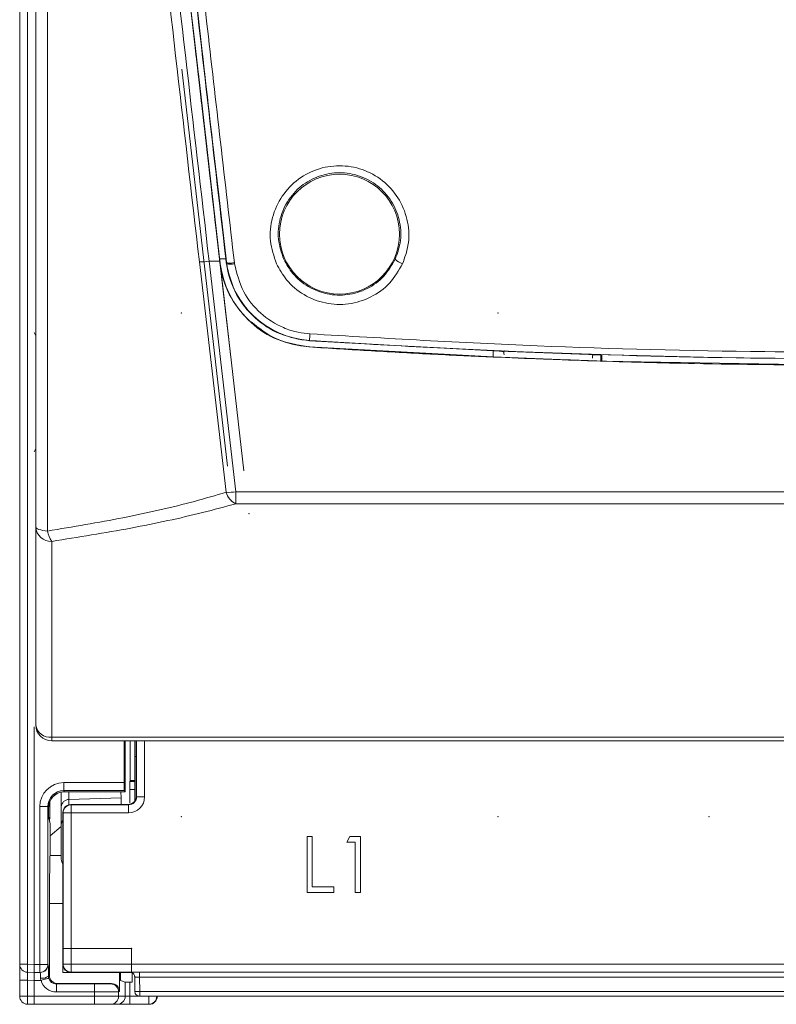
# Model space of a CAD drawing. Header units: metres. Extents: x 7168 to 12828, y 1523 to 3619.
# Tile 76 of 133: x 12034.58 to 12039.31, y 2235.52 to 2241.68. Entities that reach past the tile are written whole.
import ezdxf

# ---------------------------------------------------------------- set-up
doc = ezdxf.new("R2010")
doc.units = ezdxf.units.M
doc.linetypes.add('CENTERX2', pattern=[4, 2.5, -0.5, 0.5, -0.5])

msp = doc.modelspace()

# ---------------------------------------------------------------- linework, layer by layer
at = {"color": 7, "linetype": 'CENTERX2', "lineweight": 0}
for p, q in [((12034.6831, 2249.3225, -17586.4959), (12035.9066, 2238.6725, -17586.4959)), ((12034.7872, 2249.2925, -17586.4959), (12036.0164, 2238.5934, -17586.4959))]:
    msp.add_line(p, q, dxfattribs=at)
at = {"color": 7, "linetype": 'Continuous', "lineweight": 0}
for p, q in [((12035.0179, 2247.284, -17586.4959), (12035.8355, 2240.1675, -17586.4959)), ((12034.5831, 2235.7744, -17586.4959), (12034.5831, 2246.9144, -17586.4959)), ((12034.6322, 2246.9144, -17586.4959), (12034.6322, 2235.7744, -17586.4959)), ((12035.5905, 2242.3006, -17586.4959), (12035.6716, 2241.5943, -17586.4959)), ((12035.735, 2241.3929, -17586.4959), (12035.6804, 2241.8682, -17586.4959)), ((12035.6716, 2241.5943, -17586.4959), (12035.7525, 2240.8899, -17586.4959)), ((12035.7812, 2240.9904, -17586.4959), (12035.735, 2241.3929, -17586.4959)), ((12035.8274, 2240.5886, -17586.4959), (12035.7812, 2240.9904, -17586.4959)), ((12035.7525, 2240.8899, -17586.4959), (12035.8332, 2240.1878, -17586.4959)), ((12035.8734, 2240.1878, -17586.4959), (12035.8274, 2240.5886, -17586.4959)), ((12035.874, 2238.7271, -17586.4959), (12035.7066, 2240.1688, -17586.4959)), ((12035.834, 2240.1725, -17586.4959), (12035.7678, 2240.1725, -17586.4959)), ((12035.7678, 2240.1725, -17586.4959), (12035.9355, 2238.7294, -17586.4959)), ((12035.8323, 2240.1877, -17586.4959), (12035.8332, 2240.1878, -17586.4959)), ((12035.8332, 2240.1878, -17586.4959), (12035.8355, 2240.1675, -17586.4959)), ((12035.8717, 2240.1878, -17586.4959), (12035.8332, 2240.1878, -17586.4959)), ((12035.8355, 2240.1675, -17586.4959), (12035.8346, 2240.1674, -17586.4959)), ((12035.8355, 2240.1675, -17586.4959), (12035.9038, 2239.5732, -17586.4959)), ((12035.8744, 2240.1644, -17586.4959), (12035.8717, 2240.1878, -17586.4959)), ((12035.8742, 2240.1809, -17586.4959), (12035.8734, 2240.1878, -17586.4959)), ((12035.8753, 2240.1721, -17586.4959), (12035.8742, 2240.1809, -17586.4959)), ((12035.8757, 2240.1646, -17586.4959), (12035.8744, 2240.1644, -17586.4959)), ((12035.8757, 2240.1646, -17586.4959), (12035.8757, 2240.1646, -17586.4959)), ((12035.8766, 2240.1578, -17586.4959), (12035.8757, 2240.1646, -17586.4959)), ((12035.9253, 2240.1634, -17586.4959), (12035.9261, 2240.1572, -17586.4959)), ((12034.6831, 2239.7056, -17586.4959), (12034.6731, 2239.7271, -17586.4959)), ((12036.3922, 2239.6373, -17586.4959), (12036.3921, 2239.6364, -17586.4959)), ((12036.3922, 2239.6373, -17586.4959), (12037.5431, 2239.574, -17586.4959)), ((12036.3948, 2239.6768, -17586.4959), (12036.3947, 2239.6754, -17586.4959)), ((12037.5805, 2239.6107, -17586.4959), (12036.3947, 2239.6754, -17586.4959)), ((12036.9303, 2239.6446, -17586.4959), (12036.3948, 2239.6772, -17586.4959)), ((12037.6131, 2239.611, -17586.4959), (12036.9303, 2239.6446, -17586.4959)), ((12037.543, 2239.5732, -17586.4959), (12037.5431, 2239.574, -17586.4959)), ((12037.5431, 2239.574, -17586.4959), (12037.5431, 2239.6123, -17586.4959)), ((12037.5431, 2239.574, -17586.4959), (12038.2227, 2239.5485, -17586.4959)), ((12037.544, 2239.5749, -17586.4959), (12037.544, 2239.6127, -17586.4959)), ((12038.1956, 2239.5875, -17586.4959), (12037.5805, 2239.6107, -17586.4959)), ((12037.6113, 2239.5955, -17586.4959), (12037.6105, 2239.6039, -17586.4959)), ((12037.6122, 2239.5871, -17586.4959), (12037.6113, 2239.5955, -17586.4959)), ((12038.2772, 2239.5868, -17586.4959), (12037.6131, 2239.611, -17586.4959)), ((12038.1641, 2239.5676, -17586.4959), (12038.1648, 2239.5753, -17586.4959)), ((12038.1648, 2239.5753, -17586.4959), (12038.1656, 2239.583, -17586.4959)), ((12038.2184, 2239.5871, -17586.4959), (12038.1956, 2239.5875, -17586.4959)), ((12038.217, 2239.5495, -17586.4959), (12038.217, 2239.5872, -17586.4959)), ((12038.2218, 2239.5494, -17586.4959), (12038.2218, 2239.5871, -17586.4959)), ((12038.9428, 2239.5708, -17586.4959), (12038.2772, 2239.5868, -17586.4959)), ((12038.164, 2239.5663, -17586.4959), (12038.1641, 2239.5676, -17586.4959)), ((12038.2227, 2239.5485, -17586.4959), (12039.6831, 2239.5229, -17586.4959)), ((12039.6098, 2239.5632, -17586.4959), (12038.9428, 2239.5708, -17586.4959)), ((12034.6831, 2239.0018, -17586.4959), (12034.6731, 2238.9804, -17586.4959)), ((12035.9355, 2238.7294, -17586.4959), (12043.8307, 2238.7294, -17586.4959)), ((12035.9355, 2238.6553, -17586.4959), (12035.9355, 2238.7294, -17586.4959)), ((12043.8307, 2238.6553, -17586.4959), (12035.9355, 2238.6553, -17586.4959)), ((12034.6831, 2238.5114, -17586.4959), (12034.6844, 2238.5069, -17586.4959)), ((12034.6844, 2238.5069, -17586.4959), (12034.6884, 2238.5026, -17586.4959)), ((12034.6884, 2238.5026, -17586.4959), (12034.6948, 2238.4984, -17586.4959)), ((12034.6948, 2238.4984, -17586.4959), (12034.7037, 2238.4946, -17586.4959)), ((12034.7037, 2238.4946, -17586.4959), (12034.7146, 2238.4913, -17586.4959)), ((12034.7146, 2238.4913, -17586.4959), (12034.7273, 2238.4885, -17586.4959)), ((12034.7273, 2238.4885, -17586.4959), (12034.7416, 2238.4863, -17586.4959)), ((12034.7416, 2238.4863, -17586.4959), (12034.7569, 2238.4848, -17586.4959)), ((12034.6731, 2235.7737, -17586.4959), (12034.6731, 2237.2595, -17586.4959)), ((12034.7831, 2237.1946, -17586.4959), (12044.9831, 2237.1946, -17586.4959)), ((12034.7831, 2237.1946, -17586.4959), (12034.7831, 2237.1725, -17586.4959)), ((12044.9831, 2237.1725, -17586.4959), (12034.7831, 2237.1725, -17586.4959)), ((12035.2354, 2236.9105, -17586.4959), (12035.2354, 2237.1725, -17586.4959)), ((12035.2431, 2237.1725, -17586.4959), (12035.2431, 2236.8537, -17586.4959)), ((12035.2738, 2236.9237, -17586.4959), (12035.2738, 2237.1725, -17586.4959)), ((12035.3024, 2237.0737, -17586.4959), (12035.3025, 2237.1725, -17586.4959)), ((12035.3113, 2237.0737, -17586.4959), (12035.3108, 2237.1725, -17586.4959)), ((12035.3143, 2236.8219, -17586.4959), (12035.3143, 2237.1725, -17586.4959)), ((12035.3643, 2237.1725, -17586.4959), (12035.3643, 2236.8219, -17586.4959)), ((12035.3024, 2237.0737, -17586.4959), (12035.3113, 2237.0737, -17586.4959)), ((12035.3024, 2236.7953, -17586.4959), (12035.3024, 2237.0737, -17586.4959)), ((12035.3113, 2236.8237, -17586.4959), (12035.3113, 2237.0737, -17586.4959)), ((12034.859, 2236.8605, -17586.4959), (12034.859, 2236.9105, -17586.4959)), ((12034.859, 2236.9105, -17586.4959), (12035.2354, 2236.9105, -17586.4959)), ((12035.2717, 2236.8674, -17586.4959), (12035.2717, 2236.7829, -17586.4959)), ((12035.3024, 2236.8674, -17586.4959), (12035.2717, 2236.8674, -17586.4959)), ((12035.2738, 2236.9237, -17586.4959), (12035.2723, 2236.9173, -17586.4959)), ((12035.2723, 2236.9173, -17586.4959), (12035.3024, 2236.9173, -17586.4959)), ((12035.3024, 2236.9237, -17586.4959), (12035.2738, 2236.9237, -17586.4959)), ((12034.8431, 2236.7584, -17586.4959), (12034.8431, 2236.8513, -17586.4959)), ((12035.2363, 2236.8605, -17586.4959), (12034.859, 2236.8605, -17586.4959)), ((12034.859, 2236.8605, -17586.4959), (12034.8638, 2236.8537, -17586.4959)), ((12034.8715, 2236.8537, -17586.4959), (12034.8638, 2236.8537, -17586.4959)), ((12035.2431, 2236.8537, -17586.4959), (12034.8715, 2236.8537, -17586.4959)), ((12034.8913, 2236.8537, -17586.4959), (12034.8913, 2236.8053, -17586.4959)), ((12034.8913, 2236.8053, -17586.4959), (12035.2167, 2236.816, -17586.4959)), ((12034.8913, 2236.8053, -17586.4959), (12034.8913, 2236.7723, -17586.4959)), ((12035.2162, 2236.8537, -17586.4959), (12035.2167, 2236.816, -17586.4959)), ((12035.2431, 2236.8537, -17586.4959), (12035.2363, 2236.8605, -17586.4959)), ((12035.3113, 2236.8237, -17586.4959), (12035.3143, 2236.8219, -17586.4959)), ((12035.3143, 2236.8219, -17586.4959), (12035.3643, 2236.8219, -17586.4959)), ((12034.709, 2235.7737, -17586.4959), (12034.709, 2236.7605, -17586.4959)), ((12034.709, 2236.7605, -17586.4959), (12034.759, 2236.7605, -17586.4959)), ((12034.759, 2236.7605, -17586.4959), (12034.759, 2235.7737, -17586.4959)), ((12034.7638, 2236.7538, -17586.4959), (12034.759, 2236.7605, -17586.4959)), ((12034.7638, 2236.7537, -17586.4959), (12034.7638, 2236.7538, -17586.4959)), ((12034.7638, 2236.7538, -17586.4959), (12034.7638, 2236.7538, -17586.4959)), ((12034.7638, 2236.7537, -17586.4959), (12034.7638, 2236.7538, -17586.4959)), ((12034.7638, 2236.6935, -17586.4959), (12034.7638, 2236.7537, -17586.4959)), ((12034.7638, 2236.7537, -17586.4959), (12034.7638, 2236.7537, -17586.4959)), ((12034.7724, 2236.6935, -17586.4959), (12034.7724, 2236.7943, -17586.4959)), ((12034.8431, 2236.6498, -17586.4959), (12034.8431, 2236.7584, -17586.4959)), ((12034.9031, 2236.7737, -17586.4959), (12034.9049, 2236.7719, -17586.4959)), ((12034.9031, 2236.7737, -17586.4959), (12035.2613, 2236.7737, -17586.4959)), ((12034.9049, 2236.7719, -17586.4959), (12035.2643, 2236.7719, -17586.4959)), ((12034.9049, 2236.7719, -17586.4959), (12034.9049, 2236.7219, -17586.4959)), ((12035.2643, 2236.7719, -17586.4959), (12035.2613, 2236.7737, -17586.4959)), ((12035.2643, 2236.7719, -17586.4959), (12035.2643, 2236.7219, -17586.4959)), ((12034.7688, 2236.6721, -17586.4959), (12034.7638, 2236.6935, -17586.4959)), ((12034.7724, 2236.6935, -17586.4959), (12034.7638, 2236.6935, -17586.4959)), ((12034.7688, 2236.6721, -17586.4959), (12034.7724, 2236.6935, -17586.4959)), ((12034.8549, 2236.7219, -17586.4959), (12034.8531, 2236.7237, -17586.4959)), ((12034.8531, 2236.7237, -17586.4959), (12034.8531, 2235.7737, -17586.4959)), ((12034.8549, 2235.7755, -17586.4959), (12034.8549, 2236.7219, -17586.4959)), ((12034.8549, 2236.7219, -17586.4959), (12034.9049, 2236.7219, -17586.4959)), ((12035.2643, 2236.7219, -17586.4959), (12034.9049, 2236.7219, -17586.4959)), ((12034.9049, 2236.7219, -17586.4959), (12034.9049, 2235.7755, -17586.4959)), ((12034.7688, 2236.6721, -17586.4959), (12034.7731, 2236.6537, -17586.4959)), ((12034.7731, 2236.4537, -17586.4959), (12034.7731, 2236.6537, -17586.4959)), ((12034.8431, 2236.6365, -17586.4959), (12034.7731, 2236.5778, -17586.4959)), ((12034.8431, 2236.6498, -17586.4959), (12034.8431, 2236.4312, -17586.4959)), ((12036.3812, 2236.5737, -17586.4959), (12036.4126, 2236.5737, -17586.4959)), ((12036.3812, 2236.2237, -17586.4959), (12036.3812, 2236.5737, -17586.4959)), ((12036.4126, 2236.5737, -17586.4959), (12036.4126, 2236.2596, -17586.4959)), ((12036.628, 2236.5378, -17586.4959), (12036.6485, 2236.5737, -17586.4959)), ((12036.6485, 2236.5737, -17586.4959), (12036.7132, 2236.5737, -17586.4959)), ((12036.7132, 2236.5737, -17586.4959), (12036.7132, 2236.2237, -17586.4959)), ((12036.6818, 2236.5378, -17586.4959), (12036.628, 2236.5378, -17586.4959)), ((12036.6818, 2236.2237, -17586.4959), (12036.6818, 2236.5378, -17586.4959)), ((12034.8431, 2236.4537, -17586.4959), (12034.7731, 2236.4537, -17586.4959)), ((12036.4126, 2236.2596, -17586.4959), (12036.5472, 2236.2596, -17586.4959)), ((12036.5472, 2236.2596, -17586.4959), (12036.5472, 2236.2237, -17586.4959)), ((12036.5472, 2236.2237, -17586.4959), (12036.3812, 2236.2237, -17586.4959)), ((12036.7132, 2236.2237, -17586.4959), (12036.6818, 2236.2237, -17586.4959)), ((12034.7694, 2236.1537, -17586.4959), (12034.7694, 2235.7037, -17586.4959)), ((12034.7694, 2236.1537, -17586.4959), (12034.8531, 2236.1537, -17586.4959)), ((12034.8531, 2235.7237, -17586.4959), (12034.8531, 2235.8737, -17586.4959)), ((12034.8531, 2235.8737, -17586.4959), (12035.2831, 2235.8737, -17586.4959)), ((12035.2831, 2235.7237, -17586.4959), (12035.2831, 2235.8737, -17586.4959)), ((12034.6322, 2235.7744, -17586.4959), (12034.5831, 2235.7744, -17586.4959)), ((12034.5831, 2235.6744, -17586.4959), (12034.5831, 2235.7744, -17586.4959)), ((12034.6322, 2235.7744, -17586.4959), (12034.6731, 2235.7737, -17586.4959)), ((12034.6731, 2235.7737, -17586.4959), (12034.6731, 2235.7737, -17586.4959)), ((12034.6731, 2235.7737, -17586.4959), (12034.709, 2235.7737, -17586.4959)), ((12034.709, 2235.7737, -17586.4959), (12034.759, 2235.7737, -17586.4959)), ((12034.709, 2235.7237, -17586.4959), (12034.709, 2235.7737, -17586.4959)), ((12034.759, 2235.7737, -17586.4959), (12034.7615, 2235.7737, -17586.4959)), ((12034.8531, 2235.7737, -17586.4959), (12034.8549, 2235.7755, -17586.4959)), ((12034.8549, 2235.7755, -17586.4959), (12034.9049, 2235.7755, -17586.4959)), ((12034.9049, 2235.7755, -17586.4959), (12044.8613, 2235.7755, -17586.4959)), ((12034.9049, 2235.7755, -17586.4959), (12034.9049, 2235.7255, -17586.4959)), ((12034.6731, 2235.7237, -17586.4959), (12034.6322, 2235.7244, -17586.4959)), ((12034.709, 2235.7237, -17586.4959), (12034.6731, 2235.7237, -17586.4959)), ((12034.7115, 2235.7237, -17586.4959), (12034.709, 2235.7237, -17586.4959)), ((12034.7626, 2235.7008, -17586.4959), (12034.7694, 2235.7037, -17586.4959)), ((12034.8531, 2235.7237, -17586.4959), (12035.2831, 2235.7237, -17586.4959)), ((12034.9049, 2235.7255, -17586.4959), (12034.9031, 2235.7237, -17586.4959)), ((12034.9031, 2235.7237, -17586.4959), (12035.2727, 2235.7237, -17586.4959)), ((12044.8613, 2235.7255, -17586.4959), (12034.9049, 2235.7255, -17586.4959)), ((12035.207, 2235.7237, -17586.4959), (12035.207, 2235.6037, -17586.4959)), ((12035.2144, 2235.6737, -17586.4959), (12035.2144, 2235.7237, -17586.4959)), ((12035.2727, 2235.7237, -17586.4959), (12035.2726, 2235.7241, -17586.4959)), ((12035.2857, 2235.6614, -17586.4959), (12035.2857, 2235.7207, -17586.4959)), ((12035.3019, 2235.7002, -17586.4959), (12035.301, 2235.7038, -17586.4959)), ((12035.3026, 2235.6943, -17586.4959), (12035.3019, 2235.7002, -17586.4959)), ((12035.3034, 2235.6035, -17586.4959), (12035.3026, 2235.6943, -17586.4959)), ((12035.3326, 2235.7244, -17586.4959), (12044.4336, 2235.7244, -17586.4959)), ((12035.3326, 2235.6944, -17586.4959), (12035.3326, 2235.7244, -17586.4959)), ((12044.4336, 2235.6944, -17586.4959), (12035.3326, 2235.6944, -17586.4959)), ((12035.3326, 2235.6944, -17586.4959), (12035.3334, 2235.6037, -17586.4959)), ((12034.6322, 2235.6744, -17586.4959), (12034.5831, 2235.6744, -17586.4959)), ((12034.5831, 2235.5744, -17586.4959), (12034.5831, 2235.6744, -17586.4959)), ((12034.6731, 2235.6737, -17586.4959), (12034.6322, 2235.6744, -17586.4959)), ((12034.6322, 2235.6744, -17586.4959), (12034.6322, 2235.5744, -17586.4959)), ((12034.7164, 2235.6737, -17586.4959), (12034.6731, 2235.6737, -17586.4959)), ((12034.6731, 2235.5737, -17586.4959), (12034.6731, 2235.6737, -17586.4959)), ((12034.7164, 2235.6737, -17586.4959), (12034.7258, 2235.6763, -17586.4959)), ((12034.7258, 2235.6763, -17586.4959), (12034.7347, 2235.6789, -17586.4959)), ((12034.7347, 2235.6789, -17586.4959), (12034.743, 2235.6812, -17586.4959)), ((12034.743, 2235.6812, -17586.4959), (12034.7502, 2235.6832, -17586.4959)), ((12034.7502, 2235.6832, -17586.4959), (12034.7562, 2235.6849, -17586.4959)), ((12034.7562, 2235.6849, -17586.4959), (12034.7607, 2235.6862, -17586.4959)), ((12034.7607, 2235.6862, -17586.4959), (12034.7635, 2235.687, -17586.4959)), ((12034.7635, 2235.687, -17586.4959), (12034.7646, 2235.6873, -17586.4959)), ((12034.8194, 2235.6537, -17586.4959), (12034.8127, 2235.6508, -17586.4959)), ((12034.8127, 2235.6008, -17586.4959), (12034.8127, 2235.6508, -17586.4959)), ((12034.8127, 2235.6508, -17586.4959), (12035.0515, 2235.6508, -17586.4959)), ((12035.157, 2235.6537, -17586.4959), (12034.8194, 2235.6537, -17586.4959)), ((12035.0515, 2235.6008, -17586.4959), (12035.0515, 2235.6508, -17586.4959)), ((12035.1515, 2235.6514, -17586.4959), (12035.157, 2235.6537, -17586.4959)), ((12035.2427, 2235.6616, -17586.4959), (12035.2144, 2235.6737, -17586.4959)), ((12035.2427, 2235.5737, -17586.4959), (12035.2427, 2235.6616, -17586.4959)), ((12035.2727, 2235.6614, -17586.4959), (12035.2727, 2235.5737, -17586.4959)), ((12035.2857, 2235.6614, -17586.4959), (12035.2727, 2235.6614, -17586.4959)), ((12034.6322, 2235.5744, -17586.4959), (12034.5831, 2235.5744, -17586.4959)), ((12034.6322, 2235.5744, -17586.4959), (12034.6731, 2235.5737, -17586.4959)), ((12034.6731, 2235.5737, -17586.4959), (12034.6731, 2235.5737, -17586.4959)), ((12034.6731, 2235.5737, -17586.4959), (12035.0515, 2235.5737, -17586.4959)), ((12035.0515, 2235.6008, -17586.4959), (12034.8127, 2235.6008, -17586.4959)), ((12035.0515, 2235.5737, -17586.4959), (12035.0515, 2235.6008, -17586.4959)), ((12035.0515, 2235.5737, -17586.4959), (12035.0515, 2235.5237, -17586.4959)), ((12035.0515, 2235.5737, -17586.4959), (12035.2015, 2235.5737, -17586.4959)), ((12035.207, 2235.6037, -17586.4959), (12035.2015, 2235.6014, -17586.4959)), ((12035.2015, 2235.6014, -17586.4959), (12035.2015, 2235.5737, -17586.4959)), ((12035.2015, 2235.5737, -17586.4959), (12035.2427, 2235.5737, -17586.4959)), ((12035.2427, 2235.5737, -17586.4959), (12035.2727, 2235.5737, -17586.4959)), ((12035.2727, 2235.5737, -17586.4959), (12035.2727, 2235.5237, -17586.4959)), ((12035.2727, 2235.5737, -17586.4959), (12035.3334, 2235.5737, -17586.4959)), ((12035.3039, 2235.6035, -17586.4959), (12035.3034, 2235.6035, -17586.4959)), ((12035.3056, 2235.6035, -17586.4959), (12035.3039, 2235.6035, -17586.4959)), ((12035.3084, 2235.6035, -17586.4959), (12035.3056, 2235.6035, -17586.4959)), ((12035.3121, 2235.6035, -17586.4959), (12035.3084, 2235.6035, -17586.4959)), ((12035.3167, 2235.6036, -17586.4959), (12035.3121, 2235.6035, -17586.4959)), ((12035.3219, 2235.6036, -17586.4959), (12035.3167, 2235.6036, -17586.4959)), ((12035.3275, 2235.6037, -17586.4959), (12035.3219, 2235.6036, -17586.4959)), ((12035.3334, 2235.6037, -17586.4959), (12035.3275, 2235.6037, -17586.4959)), ((12035.3334, 2235.6037, -17586.4959), (12035.3334, 2235.5737, -17586.4959)), ((12035.3334, 2235.6037, -17586.4959), (12044.4328, 2235.6037, -17586.4959)), ((12044.4328, 2235.5737, -17586.4959), (12035.3334, 2235.5737, -17586.4959)), ((12035.3899, 2235.5737, -17586.4959), (12035.3899, 2235.5237, -17586.4959)), ((12034.6731, 2235.5237, -17586.4959), (12034.6322, 2235.5244, -17586.4959)), ((12035.0515, 2235.5237, -17586.4959), (12034.6731, 2235.5237, -17586.4959)), ((12035.1515, 2235.5237, -17586.4959), (12035.0515, 2235.5237, -17586.4959)), ((12035.1927, 2235.5237, -17586.4959), (12035.1515, 2235.5237, -17586.4959)), ((12035.2727, 2235.5237, -17586.4959), (12035.1927, 2235.5237, -17586.4959)), ((12035.3899, 2235.5237, -17586.4959), (12035.2727, 2235.5237, -17586.4959)), ((12035.3931, 2235.5237, -17586.4959), (12035.3899, 2235.5237, -17586.4959))]:
    msp.add_line(p, q, dxfattribs=at)
msp.add_circle((12036.5831, 2240.3425, -17586.4959), 0.375, dxfattribs=at)
for centre, radius, start, end in [((12035.7052, 2240.6991, -17586.4959), 0.5303, 270.15684, 276.78436), ((12036.4316, 2240.236, -17586.4959), 0.6, 186.55366, 266.23487), ((12036.4316, 2240.236, -17586.4959), 0.56, 186.55359, 266.23511), ((12035.9023, 2240.2423, -17586.4959), 0.0884, 253.10715, 285.63188), ((12037.009, 2240.2594, -17586.4959), 0.1069, 223.76723, 252.7839), ((12035.5252, 2239.7665, -17586.4959), 0.8742, 354.10961, 356.83022), ((12039.8831, 2292.6833, -17586.4959), 53.1608, 266.23487, 273.76513), ((12035.8902, 2239.1102, -17586.4959), 0.3834, 267.58299, 276.78382), ((12035.9788, 2238.7546, -17586.4959), 0.1084, 194.6898, 246.41097), ((12034.779, 2238.5159, -17586.4959), 0.096, 182.70271, 272.46907), ((12034.9127, 2238.5102, -17586.4959), 0.1578, 189.26195, 214.81664), ((12034.7733, 2237.2851, -17586.4959), 0.0911, 187.94635, 276.1861), ((12034.7831, 2237.2725, -17586.4959), 0.1, 180, 270), ((12034.8915, 2236.7569, -17586.4959), 0.0484, 90.19166, 178.24456), ((12034.9049, 2236.7219, -17586.4959), 0.05, 90.00052, 179.99948), ((12034.8767, 2236.649, -17586.4959), 0.0336, 134.62787, 178.60925), ((12034.8931, 2236.4312, -17586.4959), 0.05, 180, 216.8699), ((12034.6331, 2235.7744, -17586.4959), 0.05, 180, 269), ((12035.3484, 2235.7494, -17586.4959), 0.7166, 178.00099, 181.99901), ((12034.709, 2235.7737, -17586.4959), 0.05, 270.00141, 0.00329), ((12034.7115, 2235.7737, -17586.4959), 0.05, 270.0014, 0.00287), ((12034.9049, 2235.7756, -17586.4959), 0.05, 180.00173, 269.99827), ((12034.7239, 2235.7449, -17586.4959), 0.0587, 259.00107, 311.32138), ((12035.2726, 2235.6941, -17586.4959), 0.03, 18.8845, 90.00003), ((12035.2727, 2235.6937, -17586.4959), 0.03, 18.88364, 90.00054), ((12035.1515, 2235.6014, -17586.4959), 0.05, 0.00219, 89.99482), ((12034.6331, 2235.5744, -17586.4959), 0.05, 180, 269), ((12035.3483, 2235.5494, -17586.4959), 0.7166, 178.00094, 181.99906), ((12035.1515, 2235.5737, -17586.4959), 0.05, 270.00311, 0.00159), ((12035.1927, 2235.5737, -17586.4959), 0.05, 270.0031, 0.00117), ((12035.3334, 2235.6037, -17586.4959), 0.03, 180.5, 270), ((12035.3899, 2235.5737, -17586.4959), 0.05, 270.00149, 359.99936), ((12035.3931, 2235.5737, -17586.4959), 0.05, 270, 0)]:
    msp.add_arc(centre, radius, start, end, dxfattribs=at)
for centre, major_axis, ratio, start_param, end_param in [((12038.0087, 2243.9923, -17586.4959), (-0.001, 24.9), 0.008727, 4.532959, 4.534535), ((12034.859, 2236.7605, -17586.4959), (0.086, -0.1229), 0.999773, 2.530998, 4.101581), ((12035.2363, 2236.9105, -17586.4959), (0, 0.05), 0.017455, 1.570796, 3.124139), ((12035.2723, 2236.8674, -17586.4959), (0, 0.05), 0.012218, 0.05236, 1.570796), ((12034.859, 2236.7605, -17586.4959), (-0.0574, 0.082), 0.999546, 5.67259, 7.243173), ((12035.2155, 2236.1537, -17586.4959), (0, 0.7047), 0.005236, 5.787756, 5.934291), ((12035.2643, 2236.8219, -17586.4959), (0.0858, -0.0515), 0.999948, 5.252824, 6.823575), ((12035.2643, 2236.8219, -17586.4959), (0.0429, -0.0257), 0.999845, 5.252824, 6.823575), ((12035.2613, 2236.8237, -17586.4959), (0.0429, -0.0257), 0.999948, 6.21986, 6.823575), ((12034.9031, 2236.7237, -17586.4959), (-0.0354, 0.0354), 0.999973, 5.497801, 7.06857), ((12035.2613, 2236.8237, -17586.4959), (0.0429, -0.0257), 0.999948, 5.252824, 6.21986), ((12034.7731, 2236.1537, -17586.4959), (0, 0.3), 0.012218, 0, 1.570796), ((12034.6735, 2235.7737, -17586.4959), (0.0004, 0.05), 0.008726, 1.571025, 3.141593), ((12034.7615, 2235.6737, -17586.4959), (0, 0.1), 0.012218, 4.986768, 6.283185), ((12034.9031, 2235.7737, -17586.4959), (0.0354, 0.0354), 0.999973, 2.356208, 3.926977), ((12034.6331, 2235.6744, -17586.4959), (-0.0009, 0.05), 0.017429, 6.282577, 7.853068), ((12034.6726, 2235.6737, -17586.4959), (0.0004, 0.05), 0.008726, 4.712617, 6.283185), ((12034.7115, 2235.6737, -17586.4959), (0, 0.05), 0.024436, 4.986768, 6.283185), ((12034.8194, 2235.7037, -17586.4959), (0.046, 0.0197), 0.999912, 2.736748, 4.30748), ((12035.3326, 2235.7241, -17586.4959), (0.06, 0), 0.005236, 1.570842, 3.143384), ((12035.3326, 2235.6941, -17586.4959), (0.03, -0.0003), 0.010469, 1.570979, 3.143521), ((12037.5376, 2235.6737, -17586.4959), (2.8645, 0), 0.017455, 3.14144, 3.141593), ((12034.8127, 2235.7008, -17586.4959), (0.0919, 0.0394), 0.999912, 3.011328, 4.30748), ((12034.8127, 2235.7008, -17586.4959), (0.046, 0.0197), 0.999735, 3.011328, 4.30748), ((12035.0515, 2235.6514, -17586.4959), (0.1, 0), 0.005236, 4.712389, 6.270968), ((12035.157, 2235.6037, -17586.4959), (-0.046, -0.0197), 0.999912, 2.736748, 4.30748), ((12035.2727, 2235.6616, -17586.4959), (0.03, 0), 0.005236, 3.15381, 4.712389), ((12034.6735, 2235.5737, -17586.4959), (0.0004, 0.05), 0.008726, 1.571025, 3.141593), ((12035.0515, 2235.6014, -17586.4959), (0.15, 0), 0.003491, 4.712389, 6.270968)]:
    msp.add_ellipse(centre, major_axis=major_axis, ratio=ratio, start_param=start_param, end_param=end_param, dxfattribs=at)
for points, knots in [([(12034.6831, 2238.5114, -17586.4959), (12034.6831, 2238.7679, -17586.4959), (12034.6831, 2239.4814, -17586.4959), (12034.6831, 2240.6687, -17586.4959), (12034.6831, 2242.0733, -17586.4959), (12034.6831, 2243.3675, -17586.4959), (12034.6831, 2244.5446, -17586.4959), (12034.6831, 2245.6021, -17586.4959), (12034.6831, 2246.6596, -17586.4959), (12034.6831, 2247.6953, -17586.4959), (12034.6831, 2248.3766, -17586.4959), (12034.6831, 2248.7069, -17586.4959)], [0, 0, 0, 0, 0.0775674, 0.215781, 0.3541074, 0.4923381, 0.5950773, 0.6978168, 0.800551, 0.9032877, 1, 1, 1, 1]), ([(12034.7348, 2248.7158, -17586.4959), (12034.7401, 2248.3848, -17586.4959), (12034.7509, 2247.7019, -17586.4959), (12034.7521, 2246.6628, -17586.4959), (12034.7539, 2245.6016, -17586.4959), (12034.7548, 2244.5404, -17586.4959), (12034.7555, 2243.359, -17586.4959), (12034.7561, 2242.06, -17586.4959), (12034.7565, 2240.6502, -17586.4959), (12034.7567, 2239.4584, -17586.4959), (12034.7568, 2238.7422, -17586.4959), (12034.7569, 2238.4848, -17586.4959)], [0, 0, 0, 0, 0.096636, 0.199361, 0.302086, 0.404829, 0.507572, 0.645825, 0.784175, 0.922411, 1, 1, 1, 1]), ([(12035.7066, 2240.1688, -17586.4959), (12035.6571, 2240.598, -17586.4959), (12035.5581, 2241.4565, -17586.4959), (12035.4168, 2242.6952, -17586.4959), (12035.2818, 2243.8779, -17586.4959), (12035.1539, 2245.0032, -17586.4959), (12035.0256, 2246.1272, -17586.4959), (12034.8992, 2247.248, -17586.4959), (12034.7995, 2248.1098, -17586.4959), (12034.7474, 2248.5981, -17586.4959), (12034.7348, 2248.7158, -17586.4959)], [0, 0, 0, 0, 0.151522, 0.303045, 0.434132, 0.565219, 0.696312, 0.827405, 0.958391, 1, 1, 1, 1]), ([(12034.7831, 2248.7233, -17586.4959), (12034.7968, 2248.6058, -17586.4959), (12034.8536, 2248.1183, -17586.4959), (12034.9558, 2247.2564, -17586.4959), (12035.0841, 2246.1352, -17586.4959), (12035.2133, 2245.0105, -17586.4959), (12035.3419, 2243.8845, -17586.4959), (12035.4773, 2242.7009, -17586.4959), (12035.619, 2241.4613, -17586.4959), (12035.7182, 2240.6021, -17586.4959), (12035.7678, 2240.1725, -17586.4959)], [0, 0, 0, 0, 0.041586, 0.172566, 0.303659, 0.434752, 0.565845, 0.696938, 0.848469, 1, 1, 1, 1]), ([(12035.8757, 2240.1646, -17586.4959), (12035.818, 2240.6667, -17586.4959), (12035.707, 2241.6334, -17586.4959), (12035.5411, 2243.0753, -17586.4959), (12035.3803, 2244.482, -17586.4959), (12035.216, 2245.8874, -17586.4959), (12035.1153, 2246.8239, -17586.4959), (12035.0572, 2247.2886, -17586.4959), (12035.0572, 2247.2886, -17586.4959)], [0, 0, 0, 0, 0.212739, 0.409554, 0.606369, 0.803184, 0.999999, 1, 1, 1, 1]), ([(12035.1069, 2247.2997, -17586.4959), (12035.1605, 2246.8328, -17586.4959), (12035.2677, 2245.8976, -17586.4959), (12035.4292, 2244.489, -17586.4959), (12035.5909, 2243.0794, -17586.4959), (12035.7565, 2241.6351, -17586.4959), (12035.8676, 2240.6662, -17586.4959), (12035.9253, 2240.1634, -17586.4959)], [0, 0, 0, 0, 0.196571, 0.393668, 0.590239, 0.787335, 1, 1, 1, 1]), ([(12035.8323, 2240.1877, -17586.4959), (12035.8024, 2240.4476, -17586.4959), (12035.7472, 2240.9283, -17586.4959), (12035.6663, 2241.633, -17586.4959), (12035.6151, 2242.078, -17586.4959), (12035.5896, 2242.3005, -17586.4959)], [0, 0, 0, 0, 0.370347, 0.685078, 1, 1, 1, 1]), ([(12035.8717, 2240.1878, -17586.4959), (12035.8311, 2240.5407, -17586.4959), (12035.75, 2241.2471, -17586.4959), (12035.6683, 2241.9582, -17586.4959), (12035.6274, 2242.314, -17586.4959)], [0, 0, 0, 0, 0.499609, 1, 1, 1, 1]), ([(12036.1888, 2240.1572, -17586.4959), (12036.173, 2240.2041, -17586.4959), (12036.1413, 2240.2979, -17586.4959), (12036.1566, 2240.4484, -17586.4959), (12036.2178, 2240.5846, -17586.4959), (12036.3217, 2240.6924, -17586.4959), (12036.4546, 2240.7591, -17586.4959), (12036.6013, 2240.7778, -17586.4959), (12036.7453, 2240.7472, -17586.4959), (12036.8709, 2240.671, -17586.4959), (12036.965, 2240.5575, -17586.4959), (12037.016, 2240.4192, -17586.4959), (12037.0209, 2240.2788, -17586.4959), (12036.9908, 2240.1949, -17586.4959), (12036.9773, 2240.1572, -17586.4959)], [0, 0, 0, 0, 0.085781, 0.171568, 0.257292, 0.342409, 0.426699, 0.510283, 0.59351, 0.67681, 0.760586, 0.845107, 0.930404, 1, 1, 1, 1]), ([(12036.9317, 2240.1854, -17586.4959), (12036.9437, 2240.2187, -17586.4959), (12036.9703, 2240.2927, -17586.4959), (12036.966, 2240.4167, -17586.4959), (12036.921, 2240.5388, -17586.4959), (12036.8378, 2240.6391, -17586.4959), (12036.7266, 2240.7063, -17586.4959), (12036.5992, 2240.7334, -17586.4959), (12036.4694, 2240.7169, -17586.4959), (12036.3518, 2240.658, -17586.4959), (12036.2599, 2240.5627, -17586.4959), (12036.2059, 2240.4425, -17586.4959), (12036.1923, 2240.3096, -17586.4959), (12036.2204, 2240.2268, -17586.4959), (12036.2344, 2240.1854, -17586.4959)], [0, 0, 0, 0, 0.069622, 0.154951, 0.239486, 0.323254, 0.406528, 0.489721, 0.573271, 0.657532, 0.742636, 0.828369, 0.914186, 1, 1, 1, 1]), ([(12035.834, 2240.1725, -17586.4959), (12035.8339, 2240.1742, -17586.4959), (12035.8333, 2240.1793, -17586.4959), (12035.8327, 2240.1843, -17586.4959), (12035.8323, 2240.1877, -17586.4959)], [0, 0, 0, 0, 0.3345764, 1, 1, 1, 1]), ([(12035.8346, 2240.1674, -17586.4959), (12035.8344, 2240.1691, -17586.4959), (12035.8342, 2240.1708, -17586.4959), (12035.834, 2240.1725, -17586.4959), (12035.834, 2240.1725, -17586.4959)], [0, 0, 0, 0, 0.989317, 1, 1, 1, 1]), ([(12036.3921, 2239.6364, -17586.4959), (12036.3259, 2239.6473, -17586.4959), (12036.1933, 2239.669, -17586.4959), (12036.0221, 2239.7818, -17586.4959), (12035.8955, 2239.9402, -17586.4959), (12035.8462, 2240.0796, -17586.4959), (12035.836, 2240.1569, -17586.4959), (12035.8346, 2240.1674, -17586.4959)], [0, 0, 0, 0, 0.238459, 0.47684, 0.717482, 0.961515, 1, 1, 1, 1]), ([(12036.3947, 2239.6754, -17586.4959), (12036.3326, 2239.6856, -17586.4959), (12036.2084, 2239.706, -17586.4959), (12036.0493, 2239.8117, -17586.4959), (12035.9223, 2239.9653, -17586.4959), (12035.891, 2240.0954, -17586.4959), (12035.8744, 2240.1644, -17586.4959)], [0, 0, 0, 0, 0.241164, 0.482249, 0.725527, 1, 1, 1, 1]), ([(12035.9253, 2240.1634, -17586.4959), (12035.9244, 2240.1633, -17586.4959), (12035.9212, 2240.1629, -17586.4959), (12035.9125, 2240.162, -17586.4959), (12035.8997, 2240.1611, -17586.4959), (12035.8868, 2240.1612, -17586.4959), (12035.8778, 2240.1623, -17586.4959), (12035.8764, 2240.1638, -17586.4959), (12035.8757, 2240.1646, -17586.4959)], [0, 0, 0, 0, 0.0359571, 0.1245195, 0.3434062, 0.5622778, 0.7811335, 1, 1, 1, 1]), ([(12035.8767, 2240.1572, -17586.4959), (12035.8767, 2240.1572, -17586.4959), (12035.8767, 2240.1574, -17586.4959), (12035.8767, 2240.1576, -17586.4959), (12035.8766, 2240.1578, -17586.4959)], [0, 0, 0, 0, 0.009194, 1, 1, 1, 1]), ([(12036.3948, 2239.6768, -17586.4959), (12036.3948, 2239.6768, -17586.4959), (12036.3328, 2239.6807, -17586.4959), (12036.2093, 2239.7102, -17586.4959), (12036.0492, 2239.8121, -17586.4959), (12035.9288, 2239.964, -17586.4959), (12035.8849, 2240.0917, -17586.4959), (12035.8767, 2240.1572, -17586.4959), (12035.8767, 2240.1572, -17586.4959)], [0, 0, 0, 0, 0.000008, 0.24385, 0.487465, 0.733072, 0.999992, 1, 1, 1, 1]), ([(12035.9261, 2240.1572, -17586.4959), (12035.9412, 2240.0967, -17586.4959), (12035.9702, 2239.9808, -17586.4959), (12036.084, 2239.8416, -17586.4959), (12036.2083, 2239.7623, -17586.4959), (12036.317, 2239.727, -17586.4959), (12036.3736, 2239.7208, -17586.4959), (12036.3981, 2239.7182, -17586.4959)], [0, 0, 0, 0, 0.26776, 0.513096, 0.756133, 0.894591, 1, 1, 1, 1]), ([(12036.9773, 2240.1572, -17586.4959), (12036.9528, 2240.1147, -17586.4959), (12036.9038, 2240.0297, -17586.4959), (12036.7818, 2239.9422, -17586.4959), (12036.6408, 2239.8981, -17586.4959), (12036.4934, 2239.9037, -17586.4959), (12036.3576, 2239.9572, -17586.4959), (12036.2506, 2240.0456, -17586.4959), (12036.2081, 2240.1224, -17586.4959), (12036.1888, 2240.1572, -17586.4959)], [0, 0, 0, 0, 0.148365, 0.296683, 0.44359, 0.588853, 0.733583, 0.879174, 1, 1, 1, 1]), ([(12036.2344, 2240.1854, -17586.4959), (12036.2515, 2240.1547, -17586.4959), (12036.2891, 2240.0869, -17586.4959), (12036.3837, 2240.0089, -17586.4959), (12036.5037, 2239.9617, -17586.4959), (12036.6341, 2239.9568, -17586.4959), (12036.7588, 2239.9957, -17586.4959), (12036.8667, 2240.0729, -17586.4959), (12036.9101, 2240.1479, -17586.4959), (12036.9317, 2240.1854, -17586.4959)], [0, 0, 0, 0, 0.120894, 0.266511, 0.411195, 0.556379, 0.703227, 0.851555, 1, 1, 1, 1]), ([(12036.0308, 2239.794, -17586.4959), (12036.0785, 2239.7554, -17586.4959), (12036.1835, 2239.6703, -17586.4959), (12036.3185, 2239.6489, -17586.4959), (12036.3922, 2239.6373, -17586.4959)], [0, 0, 0, 0, 0.453364, 1, 1, 1, 1]), ([(12036.3981, 2239.7182, -17586.4959), (12036.8716, 2239.6906, -17586.4959), (12037.8189, 2239.6354, -17586.4959), (12039.4556, 2239.5968, -17586.4959), (12041.3069, 2239.6053, -17586.4959), (12042.681, 2239.6806, -17586.4959), (12043.3681, 2239.7182, -17586.4959)], [0, 0, 0, 0, 0.203998, 0.4081477, 0.7040733, 1, 1, 1, 1]), ([(12037.543, 2239.5732, -17586.4959), (12037.4207, 2239.5788, -17586.4959), (12037.1676, 2239.5905, -17586.4959), (12036.784, 2239.6115, -17586.4959), (12036.5227, 2239.6281, -17586.4959), (12036.3921, 2239.6364, -17586.4959)], [0, 0, 0, 0, 0.318754, 0.659367, 1, 1, 1, 1]), ([(12043.3714, 2239.6768, -17586.4959), (12043.3714, 2239.6768, -17586.4959), (12042.6841, 2239.6339, -17586.4959), (12041.3081, 2239.5667, -17586.4959), (12039.4554, 2239.5547, -17586.4959), (12037.8172, 2239.5952, -17586.4959), (12036.8688, 2239.6472, -17586.4959), (12036.3948, 2239.6768, -17586.4959), (12036.3948, 2239.6768, -17586.4959)], [0, 0, 0, 0, 0.000001, 0.295926, 0.591853, 0.795926, 0.999999, 1, 1, 1, 1]), ([(12037.5805, 2239.6107, -17586.4959), (12037.5837, 2239.6105, -17586.4959), (12037.5902, 2239.6101, -17586.4959), (12037.5989, 2239.6088, -17586.4959), (12037.6057, 2239.6072, -17586.4959), (12037.6097, 2239.6055, -17586.4959), (12037.6103, 2239.6044, -17586.4959), (12037.6105, 2239.6039, -17586.4959)], [0, 0, 0, 0, 0.2023403, 0.4044085, 0.6135693, 0.8356277, 1, 1, 1, 1]), ([(12038.1656, 2239.583, -17586.4959), (12038.166, 2239.5837, -17586.4959), (12038.1669, 2239.585, -17586.4959), (12038.1727, 2239.5865, -17586.4959), (12038.181, 2239.5874, -17586.4959), (12038.1892, 2239.5877, -17586.4959), (12038.1941, 2239.5876, -17586.4959), (12038.1956, 2239.5875, -17586.4959)], [0, 0, 0, 0, 0.234184, 0.468688, 0.693835, 0.904653, 1, 1, 1, 1]), ([(12039.6831, 2239.522, -17586.4959), (12039.39, 2239.5245, -17586.4959), (12038.8866, 2239.5288, -17586.4959), (12038.1733, 2239.5477, -17586.4959), (12037.7531, 2239.5647, -17586.4959), (12037.543, 2239.5732, -17586.4959)], [0, 0, 0, 0, 0.410754, 0.705356, 1, 1, 1, 1]), ([(12034.7569, 2238.4848, -17586.4959), (12034.916, 2238.5113, -17586.4959), (12035.2375, 2238.5648, -17586.4959), (12035.6122, 2238.6503, -17586.4959), (12035.8089, 2238.708, -17586.4959), (12035.874, 2238.7271, -17586.4959)], [0, 0, 0, 0, 0.396039, 0.800243, 1, 1, 1, 1]), ([(12035.9355, 2238.6553, -17586.4959), (12035.867, 2238.6369, -17586.4959), (12035.665, 2238.5825, -17586.4959), (12035.2794, 2238.4987, -17586.4959), (12034.9497, 2238.4465, -17586.4959), (12034.7831, 2238.4201, -17586.4959)], [0, 0, 0, 0, 0.202167, 0.596613, 1, 1, 1, 1]), ([(12034.6831, 2237.2725, -17586.4959), (12034.6831, 2237.3923, -17586.4959), (12034.6831, 2237.6318, -17586.4959), (12034.6831, 2237.9559, -17586.4959), (12034.6831, 2238.2569, -17586.4959), (12034.6831, 2238.4266, -17586.4959), (12034.6831, 2238.5114, -17586.4959)], [0, 0, 0, 0, 0.248036, 0.4960768, 0.7480671, 1, 1, 1, 1]), ([(12034.7831, 2238.4201, -17586.4959), (12034.7831, 2238.3924, -17586.4959), (12034.7831, 2238.2541, -17586.4959), (12034.7831, 2237.9869, -17586.4959), (12034.7831, 2237.6028, -17586.4959), (12034.7831, 2237.3309, -17586.4959), (12034.7831, 2237.1946, -17586.4959)], [0, 0, 0, 0, 0.085596, 0.428342, 0.713491, 1, 1, 1, 1]), ([(12034.8638, 2236.8537, -17586.4959), (12034.8471, 2236.8537, -17586.4959), (12034.8306, 2236.8493, -17586.4959), (12034.8029, 2236.8346, -17586.4959), (12034.7918, 2236.8244, -17586.4959), (12034.7758, 2236.8031, -17586.4959), (12034.7708, 2236.792, -17586.4959), (12034.7648, 2236.7715, -17586.4959), (12034.7638, 2236.7621, -17586.4959), (12034.7638, 2236.7538, -17586.4959)], [0, 0, 0, 0, 0.25, 0.25, 0.5, 0.5, 0.75, 0.75, 1, 1, 1, 1]), ([(12034.7638, 2236.7538, -17586.4959), (12034.7638, 2236.78, -17586.4959), (12034.7746, 2236.8059, -17586.4959), (12034.8023, 2236.8337, -17586.4959), (12034.8134, 2236.8411, -17586.4959), (12034.8376, 2236.8511, -17586.4959), (12034.8507, 2236.8537, -17586.4959), (12034.8638, 2236.8537, -17586.4959)], [0, 0, 0, 0, 0.5, 0.5, 0.75, 0.75, 1, 1, 1, 1]), ([(12035.301, 2235.7038, -17586.4959), (12035.302, 2235.7002, -17586.4959), (12035.3033, 2235.696, -17586.4959), (12035.3023, 2235.6919, -17586.4959), (12035.3021, 2235.6912, -17586.4959)], [0, 0, 0, 0, 0.844613, 1, 1, 1, 1])]:
    msp.add_open_spline(points, degree=3, knots=knots, dxfattribs=at)
for points in [[(12034.7626, 2235.7008, -17586.4959), (12034.7627, 2235.6966, -17586.4959), (12034.7633, 2235.6919, -17586.4959), (12034.7646, 2235.6873, -17586.4959)], [(12034.7164, 2235.6737, -17586.4959), (12034.7141, 2235.6779, -17586.4959), (12034.7127, 2235.6826, -17586.4959), (12034.7127, 2235.6873, -17586.4959)]]:
    msp.add_open_spline(points, degree=3, dxfattribs=at)
for p in [(12035.8355, 2240.1675, -17586.4959), (12035.8734, 2240.1878, -17586.4959), (12035.8753, 2240.172, -17586.4959), (12035.5931, 2239.8487, -17586.4959), (12037.5731, 2239.8487, -17586.4959), (12036.3922, 2239.6373, -17586.4959), (12036.3948, 2239.6772, -17586.4959), (12037.6131, 2239.611, -17586.4959), (12035.9066, 2238.6725, -17586.4959), (12036.0164, 2238.5934, -17586.4959), (12035.5931, 2236.6987, -17586.4959), (12037.5731, 2236.6987, -17586.4959), (12038.8931, 2236.6987, -17586.4959), (12034.8531, 2235.8737, -17586.4959), (12035.2831, 2235.8737, -17586.4959), (12034.8531, 2235.7237, -17586.4959), (12035.2831, 2235.7237, -17586.4959)]:
    msp.add_point(p, dxfattribs=at)

doc.saveas('drawing.dxf')
